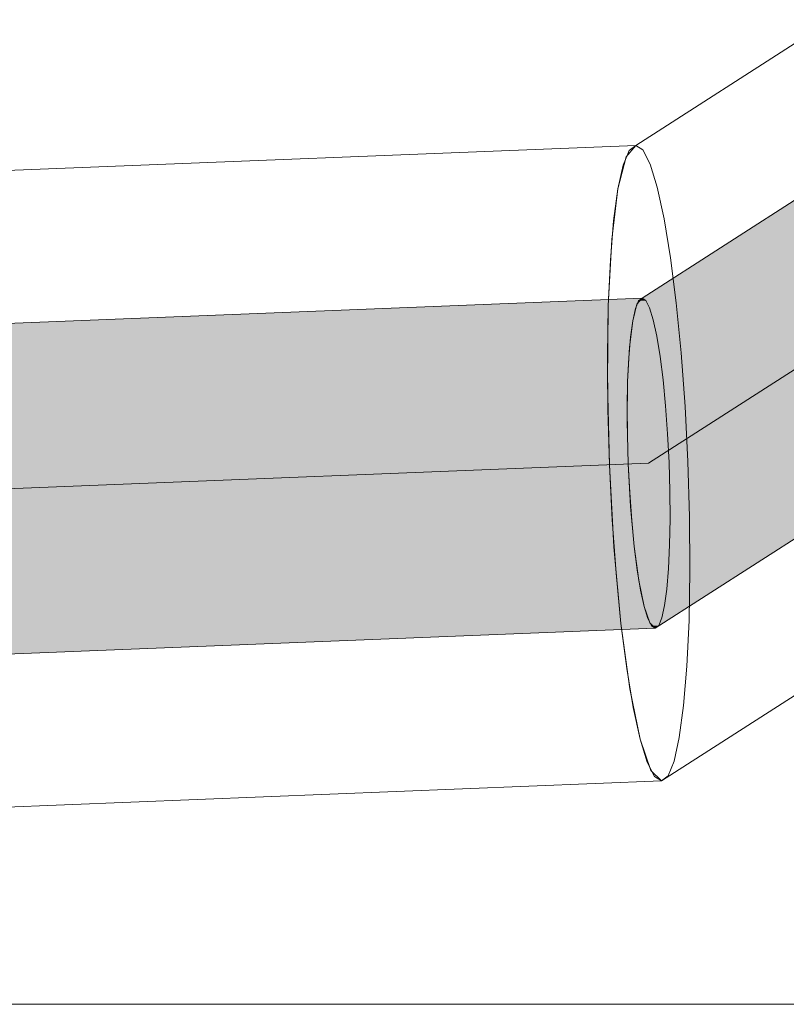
# Model space of a CAD drawing. Header units: millimetres. Extents: x -70269 to 35056, y -51814 to 48966.
# Tile 157 of 220: x -30942 to -30691, y 28540 to 28862. Entities that reach past the tile are written whole.
import ezdxf

# ---------------------------------------------------------------- set-up
doc = ezdxf.new("R2010")
doc.units = ezdxf.units.MM
doc.layers.add('420-K Ściany_Nr_pióra__95', color=7, linetype='Continuous', lineweight=20, true_color=0x7c7c7c)
doc.layers.add('510-I Elektryczne_Nr_pióra__172', color=7, linetype='Continuous', lineweight=20, true_color=0x663200)
doc.layers.add('510-I Elektryczne', color=7, linetype='Continuous')
doc.layers.add('510-I Elektryczne_Nr_pióra__19', color=255, linetype='Continuous', lineweight=30)
doc.layers.add('XREF', color=8, linetype='Continuous', lineweight=9)

# ---------------------------------------------------------------- blocks, each defined once
blk = doc.blocks.new('parter 2025.10.15')
at = {"layer": '510-I Elektryczne', "linetype": 'Continuous', "lineweight": 5}
for points in [[(772.045, 2332.67), (771.906, 2332.124), (778.305, 2336.236), (778.444, 2336.782)], [(772.045, 2332.67), (771.906, 2332.124), (778.305, 2336.236), (778.444, 2336.782)], [(772.211, 2332.861), (772.045, 2332.67), (778.444, 2336.782), (778.609, 2336.973)], [(772.211, 2332.861), (772.045, 2332.67), (778.444, 2336.782), (778.609, 2336.973)], [(771.906, 2332.124), (771.802, 2331.261), (778.201, 2335.373), (778.305, 2336.236)], [(771.906, 2332.124), (771.802, 2331.261), (778.201, 2335.373), (778.305, 2336.236)], [(771.802, 2331.261), (771.741, 2330.14), (778.14, 2334.252), (778.201, 2335.373)], [(771.802, 2331.261), (771.741, 2330.14), (778.14, 2334.252), (778.201, 2335.373)], [(771.741, 2330.14), (771.727, 2328.836), (778.125, 2332.948), (778.14, 2334.252)], [(771.741, 2330.14), (771.727, 2328.836), (778.125, 2332.948), (778.14, 2334.252)], [(698.219, 2329.894), (698.106, 2329.808), (772.098, 2332.774), (772.211, 2332.861)], [(698.219, 2329.894), (698.106, 2329.808), (772.098, 2332.774), (772.211, 2332.861)], [(771.727, 2328.836), (771.76, 2327.438), (778.159, 2331.55), (778.125, 2332.948)], [(771.727, 2328.836), (771.76, 2327.438), (778.159, 2331.55), (778.125, 2332.948)], [(772.098, 2332.774), (772.33, 2332.783), (772.211, 2332.861)], [(772.098, 2332.774), (772.33, 2332.783), (772.211, 2332.861)], [(698.004, 2329.56), (697.914, 2329.158), (771.906, 2332.124), (771.996, 2332.526)], [(698.004, 2329.56), (697.914, 2329.158), (771.906, 2332.124), (771.996, 2332.526)], [(698.106, 2329.808), (698.004, 2329.56), (771.996, 2332.526), (772.098, 2332.774)], [(698.106, 2329.808), (698.004, 2329.56), (771.996, 2332.526), (772.098, 2332.774)], [(771.906, 2332.124), (772.573, 2332.151), (772.452, 2332.544), (771.996, 2332.526)], [(771.906, 2332.124), (772.573, 2332.151), (772.452, 2332.544), (771.996, 2332.526)], [(771.996, 2332.526), (772.452, 2332.544), (772.33, 2332.783), (772.098, 2332.774)], [(771.996, 2332.526), (772.452, 2332.544), (772.33, 2332.783), (772.098, 2332.774)], [(771.832, 2331.581), (772.69, 2331.616), (772.573, 2332.151), (771.906, 2332.124)], [(771.832, 2331.581), (772.69, 2331.616), (772.573, 2332.151), (771.906, 2332.124)], [(697.914, 2329.158), (697.84, 2328.615), (771.832, 2331.581), (771.906, 2332.124)], [(697.914, 2329.158), (697.84, 2328.615), (771.832, 2331.581), (771.906, 2332.124)], [(697.84, 2328.615), (697.785, 2327.946), (771.777, 2330.913), (771.832, 2331.581)], [(697.84, 2328.615), (697.785, 2327.946), (771.777, 2330.913), (771.832, 2331.581)], [(771.76, 2327.438), (771.839, 2326.043), (778.237, 2330.155), (778.159, 2331.55)], [(771.76, 2327.438), (771.839, 2326.043), (778.237, 2330.155), (778.159, 2331.55)], [(771.777, 2330.913), (772.799, 2330.954), (772.69, 2331.616), (771.832, 2331.581)], [(771.777, 2330.913), (772.799, 2330.954), (772.69, 2331.616), (771.832, 2331.581)], [(697.785, 2327.946), (697.749, 2327.173), (771.741, 2330.14), (771.777, 2330.913)], [(697.785, 2327.946), (697.749, 2327.173), (771.741, 2330.14), (771.777, 2330.913)], [(771.741, 2330.14), (772.897, 2330.186), (772.799, 2330.954), (771.777, 2330.913)], [(771.741, 2330.14), (772.897, 2330.186), (772.799, 2330.954), (771.777, 2330.913)], [(697.749, 2327.173), (697.734, 2326.319), (771.726, 2329.285), (771.741, 2330.14)], [(697.749, 2327.173), (697.734, 2326.319), (771.726, 2329.285), (771.741, 2330.14)], [(771.726, 2329.285), (772.98, 2329.336), (772.897, 2330.186), (771.741, 2330.14)], [(771.726, 2329.285), (772.98, 2329.336), (772.897, 2330.186), (771.741, 2330.14)], [(771.839, 2326.043), (771.957, 2324.744), (778.356, 2328.856), (778.237, 2330.155)], [(771.839, 2326.043), (771.957, 2324.744), (778.356, 2328.856), (778.237, 2330.155)], [(697.734, 2326.319), (697.74, 2325.409), (771.732, 2328.376), (771.726, 2329.285)], [(697.734, 2326.319), (697.74, 2325.409), (771.732, 2328.376), (771.726, 2329.285)], [(772.98, 2329.336), (771.726, 2329.285), (771.732, 2328.376), (773.046, 2328.428)], [(772.98, 2329.336), (771.726, 2329.285), (771.732, 2328.376), (773.046, 2328.428)], [(771.957, 2324.744), (772.108, 2323.631), (778.507, 2327.743), (778.356, 2328.856)], [(771.957, 2324.744), (772.108, 2323.631), (778.507, 2327.743), (778.356, 2328.856)], [(697.74, 2325.409), (697.768, 2324.472), (771.76, 2327.438), (771.732, 2328.376)], [(697.74, 2325.409), (697.768, 2324.472), (771.76, 2327.438), (771.732, 2328.376)], [(773.046, 2328.428), (771.732, 2328.376), (771.76, 2327.438), (773.094, 2327.492)], [(773.046, 2328.428), (771.732, 2328.376), (771.76, 2327.438), (773.094, 2327.492)], [(772.108, 2323.631), (772.281, 2322.779), (778.679, 2326.891), (778.507, 2327.743)], [(772.108, 2323.631), (772.281, 2322.779), (778.679, 2326.891), (778.507, 2327.743)], [(697.768, 2324.472), (697.816, 2323.535), (771.808, 2326.502), (771.76, 2327.438)], [(697.768, 2324.472), (697.816, 2323.535), (771.808, 2326.502), (771.76, 2327.438)], [(773.094, 2327.492), (771.76, 2327.438), (771.808, 2326.502), (773.121, 2326.554)], [(773.094, 2327.492), (771.76, 2327.438), (771.808, 2326.502), (773.121, 2326.554)], [(772.281, 2322.779), (772.463, 2322.246), (778.862, 2326.358), (778.679, 2326.891)], [(772.281, 2322.779), (772.463, 2322.246), (778.862, 2326.358), (778.679, 2326.891)], [(697.816, 2323.535), (697.882, 2322.628), (771.874, 2325.594), (771.808, 2326.502)], [(697.816, 2323.535), (697.882, 2322.628), (771.874, 2325.594), (771.808, 2326.502)], [(773.121, 2326.554), (771.808, 2326.502), (771.874, 2325.594), (773.128, 2325.645)], [(773.121, 2326.554), (771.808, 2326.502), (771.874, 2325.594), (773.128, 2325.645)], [(772.463, 2322.246), (772.643, 2322.069), (779.042, 2326.181), (778.862, 2326.358)], [(772.463, 2322.246), (772.643, 2322.069), (779.042, 2326.181), (778.862, 2326.358)], [(697.882, 2322.628), (697.965, 2321.778), (771.957, 2324.744), (771.874, 2325.594)], [(697.882, 2322.628), (697.965, 2321.778), (771.957, 2324.744), (771.874, 2325.594)], [(773.128, 2325.645), (771.874, 2325.594), (771.957, 2324.744), (773.113, 2324.79)], [(773.128, 2325.645), (771.874, 2325.594), (771.957, 2324.744), (773.113, 2324.79)], [(697.965, 2321.778), (698.063, 2321.01), (772.055, 2323.976), (771.957, 2324.744)], [(697.965, 2321.778), (698.063, 2321.01), (772.055, 2323.976), (771.957, 2324.744)], [(773.113, 2324.79), (771.957, 2324.744), (772.055, 2323.976), (773.077, 2324.017)], [(773.113, 2324.79), (771.957, 2324.744), (772.055, 2323.976), (773.077, 2324.017)], [(698.063, 2321.01), (698.172, 2320.348), (772.164, 2323.315), (772.055, 2323.976)], [(698.063, 2321.01), (698.172, 2320.348), (772.164, 2323.315), (772.055, 2323.976)], [(773.077, 2324.017), (772.055, 2323.976), (772.164, 2323.315), (773.021, 2323.349)], [(773.077, 2324.017), (772.055, 2323.976), (772.164, 2323.315), (773.021, 2323.349)], [(698.172, 2320.348), (698.289, 2319.812), (772.281, 2322.779), (772.164, 2323.315)], [(698.172, 2320.348), (698.289, 2319.812), (772.281, 2322.779), (772.164, 2323.315)], [(773.021, 2323.349), (772.164, 2323.315), (772.281, 2322.779), (772.948, 2322.806)], [(773.021, 2323.349), (772.164, 2323.315), (772.281, 2322.779), (772.948, 2322.806)], [(772.948, 2322.806), (772.281, 2322.779), (772.402, 2322.386), (772.858, 2322.404)], [(772.948, 2322.806), (772.281, 2322.779), (772.402, 2322.386), (772.858, 2322.404)], [(698.289, 2319.812), (698.41, 2319.419), (772.402, 2322.386), (772.281, 2322.779)], [(698.289, 2319.812), (698.41, 2319.419), (772.402, 2322.386), (772.281, 2322.779)], [(698.41, 2319.419), (698.532, 2319.18), (772.524, 2322.147), (772.402, 2322.386)], [(698.41, 2319.419), (698.532, 2319.18), (772.524, 2322.147), (772.402, 2322.386)], [(772.858, 2322.404), (772.402, 2322.386), (772.524, 2322.147), (772.756, 2322.156)], [(772.858, 2322.404), (772.402, 2322.386), (772.524, 2322.147), (772.756, 2322.156)], [(698.532, 2319.18), (698.651, 2319.103), (772.643, 2322.069), (772.524, 2322.147)], [(698.532, 2319.18), (698.651, 2319.103), (772.643, 2322.069), (772.524, 2322.147)], [(772.524, 2322.147), (772.643, 2322.069), (772.756, 2322.156)], [(772.524, 2322.147), (772.643, 2322.069), (772.756, 2322.156)]]:
    blk.add_hatch(color=8, dxfattribs=at).paths.add_polyline_path(points)
at = {"layer": '420-K Ściany_Nr_pióra__95', "color": 8, "linetype": 'Continuous', "lineweight": 5, "flags": 128}
blk.add_lwpolyline([(1066.745, 2309.766), (655.253, 2309.766)], dxfattribs=at)
at = {"layer": '510-I Elektryczne_Nr_pióra__172', "color": 8, "linetype": 'Continuous', "lineweight": 5}
for p, q in [((772.01, 2337.857), (778.409, 2341.969)), ((772.01, 2337.857), (778.409, 2341.969)), ((698.018, 2334.89), (772.01, 2337.857)), ((698.018, 2334.89), (772.01, 2337.857)), ((771.794, 2337.69), (771.596, 2337.212)), ((771.794, 2337.69), (771.596, 2337.212)), ((772.01, 2337.857), (771.692, 2337.489)), ((772.01, 2337.857), (771.692, 2337.489)), ((772.01, 2337.857), (771.794, 2337.69)), ((772.01, 2337.857), (771.794, 2337.69)), ((772.24, 2337.708), (772.01, 2337.857)), ((772.24, 2337.708), (772.01, 2337.857)), ((772.475, 2337.248), (772.24, 2337.708)), ((772.475, 2337.248), (772.24, 2337.708)), ((771.692, 2337.489), (771.424, 2336.439)), ((771.692, 2337.489), (771.424, 2336.439)), ((771.596, 2337.212), (771.424, 2336.439)), ((771.596, 2337.212), (771.424, 2336.439)), ((772.709, 2336.49), (772.475, 2337.248)), ((772.709, 2336.49), (772.475, 2337.248)), ((772.211, 2332.861), (778.609, 2336.973)), ((772.211, 2332.861), (778.609, 2336.973)), ((771.424, 2336.439), (771.224, 2334.777)), ((771.424, 2336.439), (771.224, 2334.777)), ((771.424, 2336.439), (771.282, 2335.392)), ((771.424, 2336.439), (771.282, 2335.392)), ((772.934, 2335.459), (772.709, 2336.49)), ((772.934, 2335.459), (772.709, 2336.49)), ((771.282, 2335.392), (771.175, 2334.105)), ((771.282, 2335.392), (771.175, 2334.105)), ((773.143, 2334.184), (772.934, 2335.459)), ((773.143, 2334.184), (772.934, 2335.459)), ((771.224, 2334.777), (771.106, 2332.616)), ((771.224, 2334.777), (771.106, 2332.616)), ((771.175, 2334.105), (771.106, 2332.616)), ((771.175, 2334.105), (771.106, 2332.616)), ((773.331, 2332.705), (773.143, 2334.184)), ((773.331, 2332.705), (773.143, 2334.184)), ((698.219, 2329.894), (772.211, 2332.861)), ((698.219, 2329.894), (772.211, 2332.861)), ((772.211, 2332.861), (772.045, 2332.67)), ((772.211, 2332.861), (772.045, 2332.67)), ((772.211, 2332.861), (772.098, 2332.774)), ((772.211, 2332.861), (772.098, 2332.774)), ((772.33, 2332.783), (772.211, 2332.861)), ((772.33, 2332.783), (772.211, 2332.861)), ((771.106, 2332.616), (771.077, 2330.971)), ((771.106, 2332.616), (771.077, 2330.971)), ((771.106, 2332.616), (771.078, 2330.105)), ((771.106, 2332.616), (771.078, 2330.105)), ((772.045, 2332.67), (771.906, 2332.124)), ((772.045, 2332.67), (771.906, 2332.124)), ((771.996, 2332.526), (771.906, 2332.124)), ((771.996, 2332.526), (771.906, 2332.124)), ((772.098, 2332.774), (771.996, 2332.526)), ((772.098, 2332.774), (771.996, 2332.526)), ((772.452, 2332.544), (772.33, 2332.783)), ((772.452, 2332.544), (772.33, 2332.783)), ((772.573, 2332.151), (772.452, 2332.544)), ((772.573, 2332.151), (772.452, 2332.544)), ((773.492, 2331.068), (773.331, 2332.705)), ((773.492, 2331.068), (773.331, 2332.705)), ((772.69, 2331.616), (772.573, 2332.151)), ((772.69, 2331.616), (772.573, 2332.151)), ((771.906, 2332.124), (771.802, 2331.261)), ((771.906, 2332.124), (771.802, 2331.261)), ((771.906, 2332.124), (771.832, 2331.581)), ((771.906, 2332.124), (771.832, 2331.581)), ((771.832, 2331.581), (771.777, 2330.913)), ((771.832, 2331.581), (771.777, 2330.913)), ((772.799, 2330.954), (772.69, 2331.616)), ((772.799, 2330.954), (772.69, 2331.616)), ((771.802, 2331.261), (771.741, 2330.14)), ((771.802, 2331.261), (771.741, 2330.14)), ((771.077, 2330.971), (771.089, 2329.219)), ((771.077, 2330.971), (771.089, 2329.219)), ((771.777, 2330.913), (771.741, 2330.14)), ((771.777, 2330.913), (771.741, 2330.14)), ((772.897, 2330.186), (772.799, 2330.954)), ((772.897, 2330.186), (772.799, 2330.954)), ((773.62, 2329.32), (773.492, 2331.068)), ((773.62, 2329.32), (773.492, 2331.068)), ((771.078, 2330.105), (771.142, 2327.414)), ((771.078, 2330.105), (771.142, 2327.414)), ((771.741, 2330.14), (771.726, 2329.285)), ((771.741, 2330.14), (771.726, 2329.285)), ((771.741, 2330.14), (771.727, 2328.836)), ((771.741, 2330.14), (771.727, 2328.836)), ((772.98, 2329.336), (772.897, 2330.186)), ((772.98, 2329.336), (772.897, 2330.186)), ((771.726, 2329.285), (771.732, 2328.376)), ((771.726, 2329.285), (771.732, 2328.376)), ((773.046, 2328.428), (772.98, 2329.336)), ((773.046, 2328.428), (772.98, 2329.336)), ((773.712, 2327.517), (773.62, 2329.32)), ((773.712, 2327.517), (773.62, 2329.32)), ((771.089, 2329.219), (771.142, 2327.414)), ((771.089, 2329.219), (771.142, 2327.414)), ((771.727, 2328.836), (771.76, 2327.438)), ((771.727, 2328.836), (771.76, 2327.438)), ((771.732, 2328.376), (771.76, 2327.438)), ((771.732, 2328.376), (771.76, 2327.438)), ((773.094, 2327.492), (773.046, 2328.428)), ((773.094, 2327.492), (773.046, 2328.428)), ((771.142, 2327.414), (771.234, 2325.61)), ((771.142, 2327.414), (771.294, 2324.726)), ((771.142, 2327.414), (771.234, 2325.61)), ((771.142, 2327.414), (771.294, 2324.726)), ((771.76, 2327.438), (771.808, 2326.502)), ((771.76, 2327.438), (771.839, 2326.043)), ((771.76, 2327.438), (771.808, 2326.502)), ((771.76, 2327.438), (771.839, 2326.043)), ((773.121, 2326.554), (773.094, 2327.492)), ((773.121, 2326.554), (773.094, 2327.492)), ((773.765, 2325.711), (773.712, 2327.517)), ((773.765, 2325.711), (773.712, 2327.517)), ((771.808, 2326.502), (771.874, 2325.594)), ((771.808, 2326.502), (771.874, 2325.594)), ((773.128, 2325.645), (773.121, 2326.554)), ((773.128, 2325.645), (773.121, 2326.554)), ((771.839, 2326.043), (771.957, 2324.744)), ((771.839, 2326.043), (771.957, 2324.744)), ((772.643, 2322.069), (779.042, 2326.181)), ((772.643, 2322.069), (779.042, 2326.181)), ((773.777, 2323.959), (773.765, 2325.711)), ((773.777, 2323.959), (773.765, 2325.711)), ((771.234, 2325.61), (771.362, 2323.862)), ((771.234, 2325.61), (771.362, 2323.862)), ((771.874, 2325.594), (771.957, 2324.744)), ((771.874, 2325.594), (771.957, 2324.744)), ((773.113, 2324.79), (773.128, 2325.645)), ((773.113, 2324.79), (773.128, 2325.645)), ((771.957, 2324.744), (772.055, 2323.976)), ((771.957, 2324.744), (772.108, 2323.631)), ((771.957, 2324.744), (772.055, 2323.976)), ((771.957, 2324.744), (772.108, 2323.631)), ((773.077, 2324.017), (773.113, 2324.79)), ((773.077, 2324.017), (773.113, 2324.79)), ((771.294, 2324.726), (771.523, 2322.225)), ((771.294, 2324.726), (771.523, 2322.225)), ((771.362, 2323.862), (771.523, 2322.225)), ((771.362, 2323.862), (771.523, 2322.225)), ((772.055, 2323.976), (772.164, 2323.315)), ((772.055, 2323.976), (772.164, 2323.315)), ((773.021, 2323.349), (773.077, 2324.017)), ((773.021, 2323.349), (773.077, 2324.017)), ((773.748, 2322.314), (773.777, 2323.959)), ((773.748, 2322.314), (773.777, 2323.959)), ((772.108, 2323.631), (772.281, 2322.779)), ((772.108, 2323.631), (772.281, 2322.779)), ((772.164, 2323.315), (772.281, 2322.779)), ((772.164, 2323.315), (772.281, 2322.779)), ((772.948, 2322.806), (773.021, 2323.349)), ((772.948, 2322.806), (773.021, 2323.349)), ((772.858, 2322.404), (772.948, 2322.806)), ((772.858, 2322.404), (772.948, 2322.806)), ((772.281, 2322.779), (772.402, 2322.386)), ((772.281, 2322.779), (772.463, 2322.246)), ((772.281, 2322.779), (772.402, 2322.386)), ((772.281, 2322.779), (772.463, 2322.246)), ((771.523, 2322.225), (771.711, 2320.746)), ((771.523, 2322.225), (771.813, 2320.081)), ((771.523, 2322.225), (771.711, 2320.746)), ((771.523, 2322.225), (771.813, 2320.081)), ((772.402, 2322.386), (772.524, 2322.147)), ((772.402, 2322.386), (772.524, 2322.147)), ((772.463, 2322.246), (772.643, 2322.069)), ((772.463, 2322.246), (772.643, 2322.069)), ((772.756, 2322.156), (772.858, 2322.404)), ((772.756, 2322.156), (772.858, 2322.404)), ((773.679, 2320.825), (773.748, 2322.314)), ((773.679, 2320.825), (773.748, 2322.314)), ((698.651, 2319.103), (772.643, 2322.069)), ((698.651, 2319.103), (772.643, 2322.069)), ((772.524, 2322.147), (772.643, 2322.069)), ((772.524, 2322.147), (772.643, 2322.069)), ((772.643, 2322.069), (772.756, 2322.156)), ((772.643, 2322.069), (772.756, 2322.156)), ((772.844, 2317.073), (779.242, 2321.185)), ((772.844, 2317.073), (779.242, 2321.185)), ((771.711, 2320.746), (771.92, 2319.471)), ((771.711, 2320.746), (771.92, 2319.471)), ((773.572, 2319.538), (773.679, 2320.825)), ((773.572, 2319.538), (773.679, 2320.825)), ((771.813, 2320.081), (772.145, 2318.44)), ((771.813, 2320.081), (772.145, 2318.44)), ((771.92, 2319.471), (772.145, 2318.44)), ((771.92, 2319.471), (772.145, 2318.44)), ((773.43, 2318.491), (773.572, 2319.538)), ((773.43, 2318.491), (773.572, 2319.538)), ((772.145, 2318.44), (772.379, 2317.682)), ((772.145, 2318.44), (772.497, 2317.414)), ((772.145, 2318.44), (772.379, 2317.682)), ((772.145, 2318.44), (772.497, 2317.414)), ((773.258, 2317.718), (773.43, 2318.491)), ((773.258, 2317.718), (773.43, 2318.491)), ((772.379, 2317.682), (772.614, 2317.222)), ((772.379, 2317.682), (772.614, 2317.222)), ((773.06, 2317.24), (773.258, 2317.718)), ((773.06, 2317.24), (773.258, 2317.718)), ((772.497, 2317.414), (772.844, 2317.073)), ((772.497, 2317.414), (772.844, 2317.073)), ((698.852, 2314.107), (772.844, 2317.073)), ((698.852, 2314.107), (772.844, 2317.073)), ((772.614, 2317.222), (772.844, 2317.073)), ((772.614, 2317.222), (772.844, 2317.073)), ((772.844, 2317.073), (773.06, 2317.24)), ((772.844, 2317.073), (773.06, 2317.24))]:
    blk.add_line(p, q, dxfattribs=at)
at = {"layer": '510-I Elektryczne_Nr_pióra__19', "color": 8, "linetype": 'Continuous', "lineweight": 5}
for p, q in [((772.427, 2327.465), (778.826, 2331.577)), ((772.427, 2327.465), (778.826, 2331.577)), ((698.435, 2324.499), (772.427, 2327.465)), ((698.435, 2324.499), (772.427, 2327.465))]:
    blk.add_line(p, q, dxfattribs=at)

msp = doc.modelspace()

# ---------------------------------------------------------------- block references
at = {"layer": 'XREF', "xscale": 10, "yscale": 10, "zscale": 10}
msp.add_blockref('parter 2025.10.15', (-38460.61, 5442.28), dxfattribs=at)

doc.saveas('drawing.dxf')
